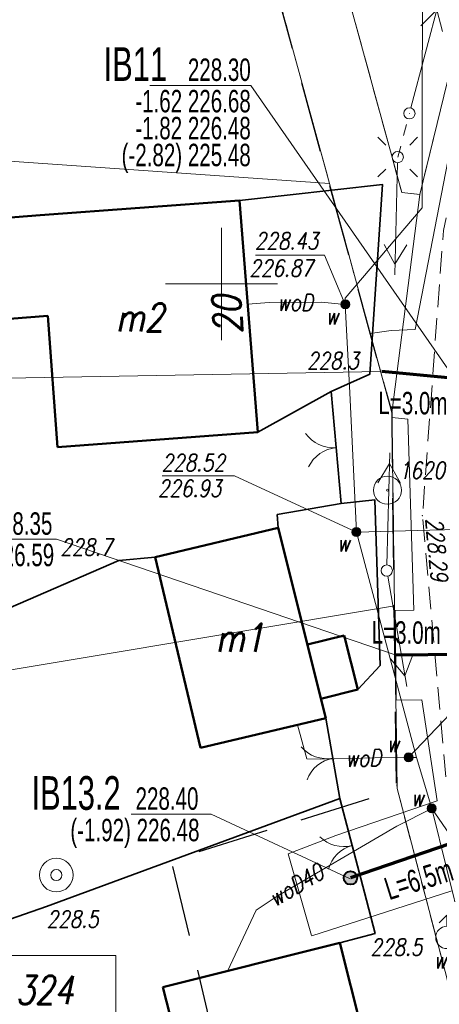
# Model space of a CAD drawing. Header units: millimetres. Extents: x 7436010 to 7436992, y 5663514 to 5666647.
# Tile 20 of 73: x 7436241 to 7436260, y 5663968 to 5664012. Entities that reach past the tile are written whole.
import ezdxf
from ezdxf.enums import TextEntityAlignment as Align

# ---------------------------------------------------------------- set-up
doc = ezdxf.new("R2010")
doc.units = ezdxf.units.MM
doc.header["$PDSIZE"] = 1
for name, pattern in [('$0$HIDDEN', [9.525, 6.35, -3.175]), ('2_EGBU_A', [0]), ('3', [1, 0.5, -0.5]), ('GDE', [0]), ('GUZ', [1.5, 1, -0.5]), ('KOU', [1.5, 1, -0.5])]:
    doc.linetypes.add(name, pattern=pattern)
for name, color, linetype, lineweight in [('1 OGRODZENIE', 7, 'BGT', 35), ('2 BRAMY FURTKI', 7, 'Continuous', 18), ('22 SŁUPY eN', 1, 'Continuous', 18), ('23 LINIE eN', 1, 'Continuous', 18), ('24 LATARNIA', 1, 'Continuous', 18), ('27 ZASUWY WODOCIĄGOWE ISTN', 5, 'Continuous', 18), ('28 STUDNIA GŁEBINOWA', 5, 'Continuous', 18), ('29 HYDRANT', 5, 'Continuous', 18), ('4 JEZDNIA MB', 7, 'KOU', 18), ('42 RZĘDNE WODOCIĄG', 5, 'Continuous', 18), ('_AA_Odcinki boczne grawitacyjne 160mm - trasa', 30, 'Continuous', 70), ('_AA_Studnia kanalizacyjna PP 600mm - symbol', 24, 'Continuous', 40), ('_DZIAŁKI DO POZWOLENIA', 110, 'Continuous', 9), ('_LINIA ROZ.LOKA', 4, '$0$HIDDEN', 30), ('DZIALKI_SYT-WYS_T_0', 7, 'Continuous', 18), ('Działki zarys', 7, 'Continuous', 18), ('EADTD_T_0', 7, 'Continuous', 18), ('EDZPD_L_1', 7, 'GDE', 18), ('EGBB_E_T_0', 7, 'Continuous', 18), ('EGBB_L_0', 7, '2_EGBU_A', 50), ('Linie_odn', 7, 'Continuous', 9), ('obszar odziaływania inwestcyji', 80, 'Continuous', 20), ('Podzial_sekcyjny_krzyze', 7, 'Continuous', 13), ('PunPOMIAR1', 7, 'Continuous', 18), ('RzedPOMIAR1', 7, 'Continuous', 18), ('SZNPS_T_0', 7, 'Continuous', 18), ('SZNPS_T_3', 7, 'Continuous', 18), ('UŻYTKI LINIE', 96, 'GUZ', 18), ('WEKTOR BUDYNKI', 7, 'Continuous', 50), ('WEKTOR RZĘDNE WODOCIĄG wo', 5, 'Continuous', 18), ('WEKTOR WODOCIĄGI wo', 5, 'Continuous', 18), ('WEKTOR ZASUWY wo', 5, 'Continuous', 18)]:
    doc.layers.add(name, color=color, linetype=linetype, lineweight=lineweight)
for name, color, linetype in [('_AA_Studnia kanalizacyjna PP 600mm - plamki', 24, 'Continuous'), ('_map', 7, 'Continuous'), ('TEKST ks przyłącz korek', 32, 'Continuous'), ('TEKST ks przyłącz L _ i', 32, 'Continuous'), ('TEKST ks studnia', 244, 'Continuous')]:
    doc.layers.add(name, color=color, linetype=linetype)
doc.styles.add('K1_ACAD', font='romans.shx', dxfattribs={"width": 0.8, "oblique": 12})
doc.styles.add('PLAN 1 pop.', font='ARIALN.TTF', dxfattribs={"width": 0.8})
doc.styles.add('PLAN 2 pop.', font='ARIALN.TTF', dxfattribs={"width": 0.8})
doc.linetypes.add('BGT', pattern='A,3.75,[133,ltypeshp.shx,S=0.1875,R=0,X=0,Y=0],3.75', length=7.5)

# ---------------------------------------------------------------- blocks, each defined once
blk = doc.blocks.new('OSP')
at = {"linetype": 'Continuous'}
for radius in [0.625, 0.045]:
    blk.add_circle((0, 0), radius, dxfattribs=at)
blk = doc.blocks.new('SUSM04_01')
at = {"linetype": 'Continuous'}
blk.add_circle((0, 0), 0.25, dxfattribs=at)
blk = doc.blocks.new('PNN')
at = {"linetype": 'Continuous'}
for p, q in [((3.9, 0.5), (4.76605, 0)), ((0.25, 0), (5.25, 0)), ((4.76605, 0), (3.9, -0.5))]:
    blk.add_line(p, q, dxfattribs=at)
blk = doc.blocks.new('LAT')
at = {"linetype": 'Continuous'}
for p, q in [((-0.53035, 0.53035), (-0.8839, 0.8839)), ((0.53035, 0.53035), (0.8839, 0.8839)), ((-0.53035, -0.53035), (-0.8839, -0.8839)), ((0.53035, -0.53035), (0.8839, -0.8839))]:
    blk.add_line(p, q, dxfattribs=at)
blk = doc.blocks.new('BGB')
at = {"linetype": 'Continuous'}
for centre, start, end in [((-1.5, 0), 359.9995, 60), ((1.5, 0), 120, 180.0005)]:
    blk.add_arc(centre, 1.5, start, end, dxfattribs=at)
blk = doc.blocks.new('STD')
at = {"linetype": 'Continuous'}
for radius in [0.75, 0.25]:
    blk.add_circle((0, 0), radius, dxfattribs=at)
blk = doc.blocks.new('ZAS')
at = {"linetype": 'Continuous'}
for radius in [0.2, 0.175, 0.15, 0.125, 0.1, 0.075, 0.05, 0.025, 0.00715]:
    blk.add_circle((0, 0), radius, dxfattribs=at)
blk = doc.blocks.new('HYP')
at = {"linetype": 'Continuous'}
for p, q in [((0, 1), (-0.35355, 0.64645)), ((0, 1), (0.35355, 0.64645)), ((0, 0.5), (0, 1))]:
    blk.add_line(p, q, dxfattribs=at)
blk.add_circle((0, 0), 0.5, dxfattribs=at)
blk = doc.blocks.new('SUUS25')
at = {"linetype": 'Continuous'}
for radius in [0.2, 0.175, 0.15, 0.125, 0.1, 0.075, 0.05, 0.025, 0.00715]:
    blk.add_circle((0, 0), radius, dxfattribs=at)
blk = doc.blocks.new('STUDZ')
at = {"layer": '1 OGRODZENIE', "flags": 128}
for points in [[(7436250.805, 5664003.725), (7436257.18, 5664004.43), (7436256.62, 5663995.98), (7436254.89, 5663995.2), (7436251.616, 5663993.394)], [(7436254.89, 5663995.2), (7436255.33, 5663990.21), (7436252.49, 5663989.72), (7436252.531, 5663989.125)], [(7436255.33, 5663990.21), (7436256.83, 5663990.38), (7436257.08, 5663983), (7436256.075, 5663981.925)], [(7436247.042, 5663987.818), (7436245.43, 5663987.67), (7436234.866, 5663983.105)], [(7436254.651, 5663980.656), (7436255.28, 5663977.07), (7436242.2, 5663972.26), (7436230.8, 5663968.29), (7436227.529, 5663967.079)], [(7436255.28, 5663977.07), (7436256.38, 5663972.88), (7436256.85, 5663971.06), (7436255.282, 5663970.646)]]:
    blk.add_lwpolyline(points, dxfattribs=at)
at = {"layer": '22 SŁUPY eN', "linetype": '3', "flags": 128}
blk.add_lwpolyline([(7436257.86, 5664005.65), (7436258.38, 5664007.6)], dxfattribs=at)
at = {"layer": '4 JEZDNIA MB', "flags": 128}
blk.add_lwpolyline([(7436276.67, 5664066.8), (7436275.37, 5664062.35), (7436268.02, 5664034.9), (7436262.85, 5664015.76), (7436259.89, 5664002.38), (7436258.96, 5663989.67), (7436260.01, 5663977.96), (7436262.3, 5663967.71), (7436270.91, 5663933.15)], dxfattribs=at)
at = {"layer": '42 RZĘDNE WODOCIĄG', "flags": 128}
blk.add_lwpolyline([(7436258.34, 5663978.9), (7436260.191, 5663980.839), (7436263.323, 5663980.839)], dxfattribs=at)
at = {"layer": 'Działki zarys', "flags": 128}
for points in [[(7436254.813, 5664004.471), (7436223.081, 5664006.684)], [(7436257.715, 5663985.662), (7436228.067, 5663980.708), (7436225.984, 5663980.83)]]:
    blk.add_lwpolyline(points, dxfattribs=at)
at = {"layer": 'EDZPD_L_1'}
for p, q in [((7436258.843, 5664003.989), (7436276.333, 5664075.95)), ((7436254.433, 5664017.259), (7436258.032, 5664004.07)), ((7436254.813, 5664004.471), (7436251.468, 5664016.728)), ((7436257.599, 5663994.26), (7436254.813, 5664004.471)), ((7436258.843, 5664003.989), (7436257.599, 5663994.26)), ((7436258.032, 5664004.07), (7436258.843, 5664003.989)), ((7436257.715, 5663985.662), (7436257.599, 5663994.26)), ((7436257.825, 5663977.517), (7436257.715, 5663985.662)), ((7436261.76, 5663962.545), (7436257.825, 5663977.517))]:
    blk.add_line(p, q, dxfattribs=at)
at = {"layer": 'EGBB_L_0'}
for p, q in [((7436241.925, 5664003.065), (7436250.805, 5664003.725)), ((7436250.805, 5664003.725), (7436251.616, 5663993.394)), ((7436240.225, 5664002.933), (7436241.925, 5664003.065)), ((7436240.56, 5663998.443), (7436242.26, 5663998.575)), ((7436242.26, 5663998.575), (7436242.696, 5663992.724)), ((7436242.696, 5663992.724), (7436251.616, 5663993.394)), ((7436247.042, 5663987.818), (7436252.531, 5663989.125)), ((7436252.531, 5663989.125), (7436254.651, 5663980.656)), ((7436247.042, 5663987.818), (7436249.061, 5663979.33)), ((7436249.061, 5663979.33), (7436254.651, 5663980.656)), ((7436247.393, 5663968.657), (7436255.282, 5663970.646)), ((7436255.282, 5663970.646), (7436257.25, 5663962.827)), ((7436247.393, 5663968.657), (7436249.713, 5663959.479))]:
    blk.add_line(p, q, dxfattribs=at)
at = {"layer": 'Podzial_sekcyjny_krzyze', "color": 7, "lineweight": 13}
for p, q in [((7436250, 5663997.5), (7436250, 5664002.5)), ((7436247.5, 5664000), (7436252.5, 5664000))]:
    blk.add_line(p, q, dxfattribs=at)
at = {"layer": 'PunPOMIAR1'}
for p in [(7436256.62, 5663995.98), (7436258.96, 5663989.67), (7436245.43, 5663987.67), (7436242.2, 5663972.26), (7436256.85, 5663971.06)]:
    blk.add_point(p, dxfattribs=at)
at = {"layer": 'UŻYTKI LINIE', "flags": 128}
for points in [[(7436248.805, 5664072.792), (7436251.804, 5664072.737), (7436251.359, 5664048.297), (7436252.468, 5664037.577), (7436253.535, 5664027.361), (7436254.433, 5664017.259), (7436258.032, 5664004.07), (7436258.843, 5664003.989), (7436276.333, 5664075.95)], [(7436299.772, 5663807.815), (7436293.961, 5663830.527), (7436291.344, 5663840.752), (7436290.066, 5663846.007), (7436284.582, 5663868.615), (7436282.649, 5663876.996), (7436280.847, 5663884.808), (7436280.017, 5663888.28), (7436279.105, 5663892.097), (7436273.464, 5663915.703), (7436268.413, 5663936.84), (7436267.384, 5663941.146), (7436261.76, 5663962.545), (7436257.825, 5663977.517), (7436257.715, 5663985.662), (7436257.599, 5663994.26), (7436254.813, 5664004.471), (7436251.468, 5664016.728), (7436250.549, 5664027.072), (7436249.484, 5664037.267), (7436248.356, 5664048.169), (7436248.671, 5664065.433), (7436248.805, 5664072.792)]]:
    blk.add_lwpolyline(points, dxfattribs=at)
at = {"layer": 'WEKTOR BUDYNKI', "flags": 128}
for points in [[(7436255.471, 5663984.34), (7436253.831, 5663983.929)], [(7436255.471, 5663984.34), (7436256.075, 5663981.925)], [(7436256.075, 5663981.925), (7436254.436, 5663981.515)]]:
    blk.add_lwpolyline(points, dxfattribs=at)
at = {"layer": 'WEKTOR RZĘDNE WODOCIĄG wo', "flags": 128}
for points in [[(7436255.521, 5663999.091), (7436254.599, 5664001.276), (7436251.513, 5664001.279)], [(7436247.359, 5663991.453), (7436250.582, 5663991.453), (7436256.017, 5663988.946)], [(7436259.373, 5663976.632), (7436261.435, 5663973.624), (7436264.542, 5663973.624)]]:
    blk.add_lwpolyline(points, dxfattribs=at)
at = {"layer": 'WEKTOR WODOCIĄGI wo', "flags": 128}
for points in [[(7436258.921, 5664030.612), (7436258.954, 5664017.478), (7436258.952, 5664003.384), (7436255.521, 5663999.367), (7436255.521, 5663999.091), (7436254.439, 5663999.183), (7436252.124, 5663999.17), (7436251.169, 5663999.095)], [(7436255.521, 5663999.091), (7436255.727, 5663995.153), (7436256.017, 5663988.946), (7436259.292, 5663989.031), (7436265.149, 5663989.166), (7436267.256, 5663989.28), (7436270.973, 5663988.735), (7436277.075, 5663988.012), (7436278.564, 5663987.907), (7436281.177, 5663984.938), (7436285.233, 5663980.495)], [(7436256.017, 5663988.946), (7436258.692, 5663978.891), (7436258.34, 5663978.9), (7436256.821, 5663978.886), (7436254.432, 5663978.831), (7436253.802, 5663978.834), (7436253.394, 5663980.358)], [(7436258.692, 5663978.891), (7436259.373, 5663976.632), (7436257.817, 5663975.843), (7436252.483, 5663972.726), (7436251.545, 5663972.096), (7436250.271, 5663969.383)], [(7436259.373, 5663976.632), (7436260.711, 5663971.216)]]:
    blk.add_lwpolyline(points, dxfattribs=at)
at = {"layer": '2 BRAMY FURTKI'}
for p, rotation in [((7436255.11, 5663992.705), 95.03910000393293), ((7436254.965, 5663978.863), 99.9540332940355), ((7436255.83, 5663974.975), 104.7099029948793)]:
    blk.add_blockref('BGB', p, dxfattribs=dict(at, rotation=rotation))
at = {"layer": '22 SŁUPY eN'}
for p in [(7436258.38, 5664007.6), (7436257.86, 5664005.65), (7436257.37, 5663987.23)]:
    blk.add_blockref('SUSM04_01', p, dxfattribs=at)
at = {"layer": '23 LINIE eN'}
for p, rotation in [((7436258.38, 5664007.6), 75.24129045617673), ((7436257.86, 5664005.65), 268.4762045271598), ((7436257.37, 5663987.23), 88.47620452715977), ((7436257.37, 5663987.23), 279.7559108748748)]:
    blk.add_blockref('PNN', p, dxfattribs=dict(at, rotation=rotation))
at = {"layer": '24 LATARNIA'}
blk.add_blockref('LAT', (7436257.86, 5664005.65), dxfattribs=at)
at = {"layer": '27 ZASUWY WODOCIĄGOWE ISTN', "rotation": 264.6899967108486}
blk.add_blockref('ZAS', (7436258.34, 5663978.9), dxfattribs=at)
at = {"layer": '28 STUDNIA GŁEBINOWA'}
blk.add_blockref('STD', (7436242.64, 5663973.66), dxfattribs=at)
at = {"layer": '29 HYDRANT'}
blk.add_blockref('HYP', (7436260.05, 5663970.88), dxfattribs=at)
at = {"layer": 'SZNPS_T_0', "rotation": 0.06255451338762}
blk.add_blockref('OSP', (7436257.4, 5663990.81), dxfattribs=at)
at = {"layer": 'WEKTOR ZASUWY wo'}
for p in [(7436255.521, 5663999.091), (7436256.017, 5663988.946), (7436259.373, 5663976.632)]:
    blk.add_blockref('SUUS25', p, dxfattribs=at)
at = {"layer": '27 ZASUWY WODOCIĄGOWE ISTN', "style": 'K1_ACAD', "oblique": 12, "width": 0.8}
for p in [(7436257.362, 5663979.14), (7436259.459, 5663969.494)]:
    blk.add_text('w', height=0.75, dxfattribs=at).set_placement(p)
at = {"layer": 'DZIALKI_SYT-WYS_T_0', "style": 'K1_ACAD', "oblique": 12, "width": 0.8}
blk.add_text('324', height=1.25, dxfattribs=at).set_placement((7436242.118, 5663968.538), align=Align.MIDDLE)
at = {"layer": 'EADTD_T_0', "style": 'K1_ACAD', "oblique": 12, "width": 0.8}
blk.add_text('20', height=1.25, rotation=93.5044, dxfattribs=at).set_placement((7436250.88, 5663998.666), align=Align.CENTER)
at = {"layer": 'EGBB_E_T_0', "style": 'K1_ACAD', "oblique": 12, "width": 0.8}
for s, p in [('m2', (7436246.369, 5663998.503)), ('m1', (7436250.821, 5663984.232))]:
    blk.add_text(s, height=1.25, dxfattribs=at).set_placement(p, align=Align.MIDDLE)
at = {"layer": 'RzedPOMIAR1', "style": 'K1_ACAD', "oblique": 12, "width": 0.8}
for s, p in [('228.3', (7436253.81, 5663996.205)), ('228.7', (7436242.821, 5663987.895)), ('228.5', (7436242.208, 5663971.323)), ('228.5', (7436256.64, 5663970.072))]:
    blk.add_text(s, height=0.75, dxfattribs=at).set_placement(p)
blk.add_text('228.29', height=0.75, rotation=275.1238, dxfattribs=at).set_placement((7436259.102, 5663989.535))
at = {"layer": 'SZNPS_T_3', "style": 'K1_ACAD', "oblique": 12, "width": 0.8}
blk.add_text('1620', height=0.75, rotation=0.0627, dxfattribs=at).set_placement((7436257.904, 5663991.318))
at = {"layer": 'WEKTOR RZĘDNE WODOCIĄG wo', "style": 'K1_ACAD', "oblique": 12, "width": 0.8}
for s, p in [('228.43', (7436251.488, 5664001.542)), ('226.87', (7436251.244, 5664000.33)), ('228.52', (7436247.33, 5663991.66)), ('226.93', (7436247.165, 5663990.517))]:
    blk.add_text(s, height=0.75, dxfattribs=at).set_placement(p)
at = {"layer": 'WEKTOR WODOCIĄGI wo', "style": 'K1_ACAD', "oblique": 12, "width": 0.8}
for s, rotation, p in [('woD', 359.7565, (7436253.282, 5663999.176)), ('woD', 1.3139, (7436256.325, 5663978.875)), ('woD40', 30.6736, (7436253.331, 5663973.222))]:
    blk.add_text(s, height=0.75, rotation=rotation, dxfattribs=at).set_placement(p, align=Align.MIDDLE)
at = {"layer": 'WEKTOR ZASUWY wo', "style": 'K1_ACAD', "oblique": 12, "width": 0.8}
for p in [(7436254.648, 5663998.198), (7436255.159, 5663988.079), (7436258.456, 5663976.729)]:
    blk.add_text('w', height=0.75, dxfattribs=at).set_placement(p)

msp = doc.modelspace()

# ---------------------------------------------------------------- hatches: boundary and pattern name
at = {"layer": '_AA_Studnia kanalizacyjna PP 600mm - plamki', "linetype": 'Continuous'}
h = msp.add_hatch(color=30, dxfattribs=at)
edge = h.paths.add_edge_path()
edge.add_arc((7436255.749, 5663973.533), 0.3, 0, 360)

# ---------------------------------------------------------------- linework, layer by layer
at = {"layer": '_AA_Odcinki boczne grawitacyjne 160mm - trasa'}
for points in [[(7436260.251, 5663995.803), (7436257.141, 5663996.094)], [(7436260.642, 5663983.495), (7436257.765, 5663983.455)], [(7436261.834, 5663975.611), (7436255.749, 5663973.533)]]:
    msp.add_lwpolyline(points, dxfattribs=at)
at = {"layer": '_AA_Studnia kanalizacyjna PP 600mm - symbol', "color": 30, "linetype": 'Continuous'}
msp.add_circle((7436255.749, 5663973.533), 0.3, dxfattribs=at)
at = {"layer": '_DZIAŁKI DO POZWOLENIA', "flags": 128}
msp.add_lwpolyline([(7436255.102, 5663975.425), (7436252.966, 5663974.603), (7436254.02, 5663970.974)], dxfattribs=at)
at = {"layer": '_DZIAŁKI DO POZWOLENIA'}
msp.add_lwpolyline([(7436239.404, 5663970.075), (7436245.296, 5663970.075), (7436245.296, 5663966.874), (7436239.404, 5663966.874)], close=True, dxfattribs=at)
at = {"layer": '_LINIA ROZ.LOKA', "ltscale": 0.5, "flags": 128}
msp.add_lwpolyline([(7436769.819, 5666386.172), (7436785.63, 5666401.9), (7436777.168, 5666339.855), (7436769.643, 5666284.835), (7436763.693, 5666241.333), (7436758.706, 5666204.871), (7436746.995, 5666120.477), (7436746.67, 5666118.16), (7436746, 5666112.25), (7436742.679, 5666086.949), (7436737.87, 5666050.31), (7436735.793, 5666034.48), (7436729.165, 5665983.959), (7436725.413, 5665955.369), (7436721.158, 5665922.936), (7436716.677, 5665892.746), (7436714.652, 5665879.501), (7436710.699, 5665853.651), (7436705.915, 5665822.364), (7436701.238, 5665791.78), (7436696.682, 5665761.986), (7436693.363, 5665740.276), (7436692.49, 5665734.57), (7436691.24, 5665725.21), (7436686.817, 5665692.279), (7436686.24, 5665687.98), (7436687.02, 5665687.872), (7436687.796, 5665687.765), (7436688.426, 5665687.677), (7436689.729, 5665687.497), (7436691.702, 5665687.224), (7436695.055, 5665686.76), (7436699.592, 5665686.132), (7436703.87, 5665685.495), (7436710.052, 5665684.688), (7436704.144, 5665626.716), (7436692.353, 5665554.027), (7436684.4, 5665507.895), (7436678.948, 5665476.375), (7436678.106, 5665452.583), (7436669.825, 5665424.532), (7436658.741, 5665384.423), (7436649.917, 5665353.223), (7436656.066, 5665352.41), (7436640.531, 5665294.184), (7436627.067, 5665248.662), (7436617.803, 5665220.557), (7436609.033, 5665184.743), (7436597.094, 5665145.042), (7436586.74, 5665104.181), (7436580.262, 5665077.607), (7436551.399, 5665080.628), (7436544.132, 5665053.462), (7436541.654, 5665043.684), (7436535.648, 5665019.894), (7436527.279, 5664986.713), (7436518.85, 5664953.127), (7436540.241, 5664951.286), (7436527.274, 5664905.085), (7436512.887, 5664848.872), (7436512.752, 5664848.252), (7436491.254, 5664843.656), (7436490.454, 5664840.416), (7436488.749, 5664840.174), (7436485.592, 5664828.52), (7436480.77, 5664810.687), (7436477.564, 5664798.832), (7436470.048, 5664771.067), (7436466.776, 5664758.912), (7436460.996, 5664737.529), (7436453.383, 5664709.453), (7436450.493, 5664698.657), (7436449.293, 5664694.235), (7436447.878, 5664689.001), (7436444.735, 5664677.411), (7436439.734, 5664658.879), (7436430.798, 5664625.844), (7436422.092, 5664592.636), (7436411.808, 5664553.448), (7436402.818, 5664519.107), (7436395.065, 5664489.579), (7436386.906, 5664458.419), (7436380.697, 5664434.655), (7436376.518, 5664418.897), (7436373.403, 5664406.849), (7436371.231, 5664398.643), (7436365.4, 5664376.386), (7436360.194, 5664356.586), (7436358.975, 5664351.964), (7436370.073, 5664349.716), (7436345.743, 5664252.376), (7436338.101, 5664221.811), (7436346.559, 5664219.638), (7436332.958, 5664172.827), (7436327.706, 5664153.961), (7436320.71, 5664127.647), (7436315.847, 5664109.043), (7436293.508, 5664105.672), (7436291.778, 5664098.993), (7436311.255, 5664095.216), (7436305.86, 5664069.899), (7436301.249, 5664052.498), (7436298.259, 5664034.704), (7436295.226, 5664016.7), (7436294.203, 5663992.362), (7436295.675, 5663969.316), (7436298.862, 5663944.903), (7436305.053, 5663922.416), (7436309.368, 5663907.37), (7436310.083, 5663904.279), (7436287.939, 5663894.265), (7436287.89, 5663894.23), (7436289.293, 5663888.169), (7436307.22, 5663896.421), (7436313.563, 5663878.366), (7436316.816, 5663864.356), (7436323.097, 5663841.843), (7436323.621, 5663840.346), (7436302.734, 5663832.549), (7436306.084, 5663818.609), (7436328.591, 5663826.53), (7436335.305, 5663807.875), (7436346.491, 5663776.834), (7436347.265, 5663774.439), (7436325.835, 5663769.718), (7436328.273, 5663765.489), (7436328.273, 5663765.489), (7436337.733, 5663749.257), (7436355.952, 5663758.124), (7436369.036, 5663743.036), (7436379.219, 5663723.732), (7436386.589, 5663707.332), (7436393.785, 5663687.445), (7436394.545, 5663683.162), (7436386.119, 5663681.18), (7436375.065, 5663673.191), (7436376.66, 5663669.404), (7436378.039, 5663665.373), (7436383.145, 5663649.886), (7436385.452, 5663641.268), (7436392.561, 5663614.937), (7436402.771, 5663597.554), (7436404.552, 5663594.357), (7436398.144, 5663579.556), (7436383.472, 5663579.872), (7436383.472, 5663598.954), (7436383.536, 5663613.755), (7436381.268, 5663622.159), (7436375.493, 5663643.653), (7436374.487, 5663647.412), (7436373.191, 5663652.22), (7436366.812, 5663649.775), (7436363.111, 5663660.126), (7436369.055, 5663664.529), (7436367.983, 5663667.458), (7436362.418, 5663663.455), (7436351.027, 5663690.171), (7436348.921, 5663700.662), (7436355.281, 5663701.413), (7436350.008, 5663711.545), (7436342.684, 5663723.842), (7436323.689, 5663721.102), (7436294.623, 5663770.744), (7436268.862, 5663766.229), (7436263.066, 5663785.818), (7436260.041, 5663784.815), (7436254.686, 5663782.735), (7436252.465, 5663789.248), (7436260.428, 5663792.401), (7436278.163, 5663799.499), (7436285.701, 5663801.994), (7436278.819, 5663825.679), (7436273.401, 5663846.926), (7436269.385, 5663864.936), (7436284.572, 5663868.617), (7436282.661, 5663876.992), (7436274.791, 5663875.665), (7436272.427, 5663887.404), (7436280.035, 5663888.292), (7436279.108, 5663892.091), (7436269.52, 5663890.933), (7436263.103, 5663914.553), (7436258.603, 5663935.854), (7436251.252, 5663959.731), (7436247.766, 5663974.333), (7436257.809, 5663977.446), (7436257.698, 5663985.662), (7436257.603, 5663994.259), (7436254.811, 5664004.46), (7436251.476, 5664016.715), (7436250.549, 5664027.068), (7436249.485, 5664037.257), (7436242.689, 5664037.334), (7436241.678, 5664048.834), (7436240.901, 5664065.752), (7436219.891, 5664094.241), (7436221.988, 5664101.65), (7436224.111, 5664100.45), (7436249.122, 5664102.024), (7436242.679, 5664108.296), (7436226.645, 5664128.307), (7436226.023, 5664140.261), (7436224.837, 5664141.852), (7436219.239, 5664143.564), (7436189.719, 5664143.162), (7436172.237, 5664151.732), (7436160.044, 5664157.699), (7436156.645, 5664159.354), (7436144.813, 5664164.949), (7436142.537, 5664166.012), (7436135.048, 5664171.548), (7436122.04, 5664181.325), (7436108.217, 5664191.494), (7436106.941, 5664192.438), (7436096.692, 5664202.791), (7436089.704, 5664209.893), (7436082.365, 5664217.233), (7436065.983, 5664208.509), (7436054.19, 5664202.177), (7436048.152, 5664211.644), (7436077.493, 5664231.589), (7436078.107, 5664230.801), (7436082.881, 5664224.701), (7436088.006, 5664218.657), (7436091.262, 5664215.402), (7436100.884, 5664205.311), (7436105.441, 5664200.58), (7436107, 5664198.997), (7436108.613, 5664197.357), (7436109.381, 5664196.579), (7436109.537, 5664196.424), (7436113.388, 5664193.768), (7436117.543, 5664190.756), (7436126.187, 5664184.59), (7436131.518, 5664180.704), (7436136.117, 5664196.766), (7436147.656, 5664192.776), (7436144.066, 5664181.29), (7436141.619, 5664173.448), (7436149.976, 5664169.141), (7436161.928, 5664163.007), (7436166.873, 5664160.461), (7436176.132, 5664155.711), (7436190.605, 5664148.285), (7436211.642, 5664148.485), (7436219.974, 5664148.576), (7436227.765, 5664146.175), (7436230.924, 5664142.228), (7436230.702, 5664137.627), (7436231.983, 5664130.138), (7436242.856, 5664115.225), (7436255.74, 5664102.74), (7436277.106, 5664081.501), (7436279.285, 5664110.772), (7436287.113, 5664140.297), (7436294.815, 5664168.383), (7436300.408, 5664167.926), (7436303.617, 5664180.054), (7436314.754, 5664222.52), (7436320.67, 5664244.509), (7436329.286, 5664276.326), (7436339.489, 5664314.222), (7436347.351, 5664343.307), (7436344.053, 5664344.135), (7436348.208, 5664369.312), (7436371.206, 5664451.734), (7436387.619, 5664516.956), (7436415.586, 5664621.211), (7436434.673, 5664694.676), (7436464.45, 5664803.668), (7436472.924, 5664837.816), (7436477.353, 5664838.622), (7436478.209, 5664841.782), (7436481.513, 5664853.977), (7436494.029, 5664899.688), (7436502.397, 5664930.227), (7436504.591, 5664938.275), (7436507.768, 5664949.805), (7436500.72, 5664950.002), (7436508.915, 5664982.673), (7436528.12, 5665058.555), (7436539.985, 5665099.162), (7436546.498, 5665097.773), (7436553.59, 5665124.943), (7436568.605, 5665185.165), (7436573.132, 5665202.815), (7436575.085, 5665210.138), (7436580.009, 5665229.574), (7436583.775, 5665244.514), (7436593.841, 5665284.253), (7436602.232, 5665317.293), (7436613.909, 5665363.64), (7436618.238, 5665380.682), (7436630.042, 5665427.092), (7436635.598, 5665448.858), (7436641.55, 5665472.258), (7436645.603, 5665488.174), (7436647.468, 5665501.708), (7436650.045, 5665519.827), (7436651.532, 5665531.047), (7436655.658, 5665560.729), (7436662.169, 5665607.706), (7436664.223, 5665622.584), (7436669.045, 5665657.294), (7436673.241, 5665687.673), (7436669.129, 5665688.355), (7436676.292, 5665740.38), (7436691.423, 5665845.086), (7436699.67, 5665904.313), (7436707.4, 5665965.125), (7436522.196, 5665967.371), (7436460.268, 5665974.019), (7436461.788, 5665994.07), (7436645.179, 5665988.69), (7436704.596, 5665987.733), (7436718.228, 5666087.224), (7436731.411, 5666189.827), (7436742.139, 5666261.152), (7436750.004, 5666316.478), (7436754.582, 5666343.797), (7436764.085, 5666343.133), (7436769.819, 5666386.172)], dxfattribs=at)
at = {"layer": 'Linie_odn'}
for points in [[(7436260.321, 5663995.873), (7436251.306, 5664008.846), (7436246.806, 5664008.846)], [(7436257.094, 5663996.096), (7436239.607, 5663995.792), (7436235.107, 5663995.792)], [(7436257.749, 5663983.466), (7436242.643, 5663988.623), (7436238.143, 5663988.623)], [(7436255.743, 5663973.492), (7436249.541, 5663976.367), (7436245.983, 5663976.367)]]:
    msp.add_lwpolyline(points, dxfattribs=at)
at = {"layer": 'obszar odziaływania inwestcyji', "ltscale": 2}
for points in [[(7436267.725, 5664037.95), (7436263.196, 5664021.48), (7436258.633, 5663997.963)], [(7436258.308, 5663993.976), (7436257.61, 5663994.042), (7436257.599, 5663994.26), (7436256.635, 5663997.793), (7436257.567, 5663997.92), (7436258.633, 5663997.963)], [(7436258.308, 5663993.976), (7436258.578, 5663985.467)], [(7436258.925, 5663981.471), (7436257.792, 5663981.456), (7436257.738, 5663985.455), (7436258.578, 5663985.467)], [(7436258.925, 5663981.471), (7436259.607, 5663976.964)], [(7436259.607, 5663976.964), (7436255.102, 5663975.425)], [(7436260.262, 5663972.961), (7436254.026, 5663970.952)]]:
    msp.add_lwpolyline(points, dxfattribs=at)

# ---------------------------------------------------------------- block references
at = {"layer": '_map'}
msp.add_blockref('STUDZ', (0, 0), dxfattribs=at)

# ---------------------------------------------------------------- texts
at = {"layer": 'TEKST ks przyłącz korek', "width": 0.8}
for s, height, style, p in [('228.35', 1, 'PLAN 2 pop.', (7436239.661, 5663988.823)), ('(-1.76) 226.59 ', 1, 'PLAN 2 pop.', (7436236.789, 5663987.423)), ('IB13.2', 1.5, 'PLAN 1 pop.', (7436241.533, 5663976.567)), ('228.40', 1, 'PLAN 2 pop.', (7436246.172, 5663976.567)), ('(-1.92) 226.48 ', 1, 'PLAN 2 pop.', (7436243.266, 5663975.167))]:
    msp.add_text(s, height=height, dxfattribs=dict(at, style=style)).set_placement(p)
at = {"layer": 'TEKST ks przyłącz L _ i', "style": 'PLAN 2 pop.', "width": 0.8}
for s, rotation, p in [('L=3.0m', 359.6172, (7436256.988, 5663994.2)), ('L=3.0m', 359.6172, (7436256.69, 5663983.977)), ('L=6.5m', 17.4333, (7436257.473, 5663972.535))]:
    msp.add_text(s, height=1, rotation=rotation, dxfattribs=at).set_placement(p)
at = {"layer": 'TEKST ks studnia', "width": 0.8}
for s, height, style, p in [('IB11', 1.5, 'PLAN 1 pop.', (7436247.576, 5664009.046)), ('228.30', 1, 'PLAN 2 pop.', (7436251.306, 5664009.046)), ('-1.62 226.68', 1, 'PLAN 2 pop.', (7436251.306, 5664007.646)), ('-1.82 226.48', 1, 'PLAN 2 pop.', (7436251.306, 5664006.446)), ('(-2.82) 225.48', 1, 'PLAN 2 pop.', (7436251.306, 5664005.246))]:
    msp.add_text(s, height=height, dxfattribs=dict(at, style=style)).set_placement(p, align=Align.RIGHT)

doc.saveas('drawing.dxf')
